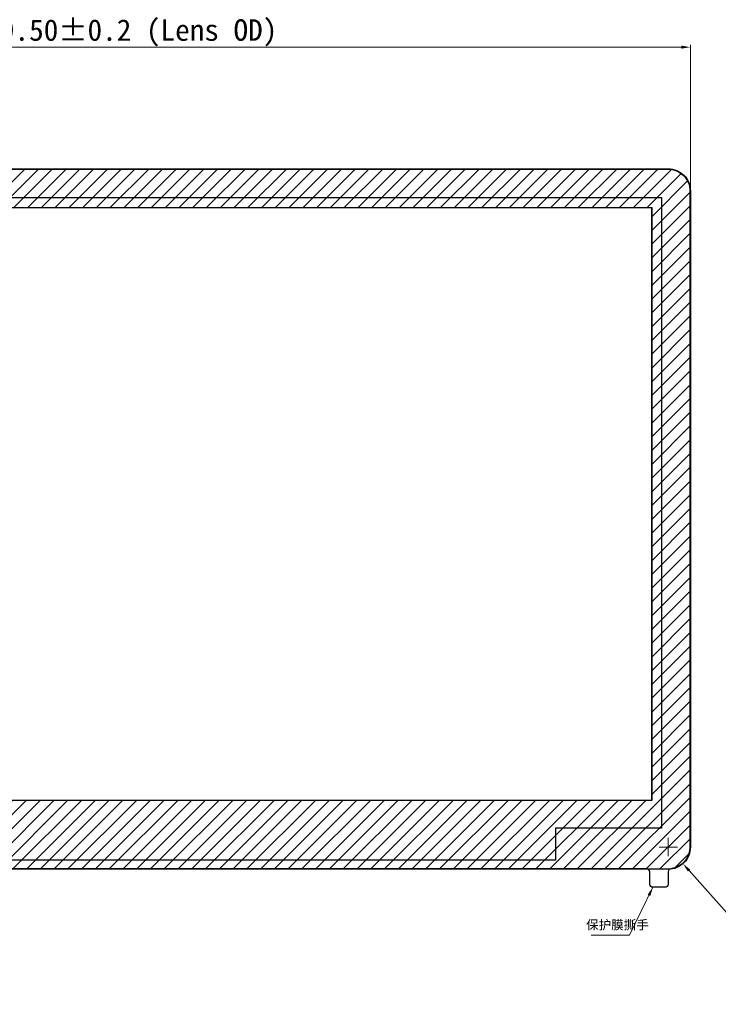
# Model space of a CAD drawing. Header units: millimetres. Extents: x 1213 to 2428, y 1034 to 1891.
# Tile 9 of 14: x 1441 to 1669, y 1374 to 1695. Entities that reach past the tile are written whole.
import ezdxf

# ---------------------------------------------------------------- set-up
doc = ezdxf.new("R2010")
doc.units = ezdxf.units.MM
doc.styles.get("Standard").update_dxf_attribs({"font": 'txt', "bigfont": 'gbcbig.shx'})
doc.styles.add('宋体', font='txt')
doc.dimstyles.new('ISO-25', dxfattribs={"dimtxt": 2.5, "dimasz": 2.5, "dimexe": 1.25, "dimexo": 0.625, "dimtad": 1, "dimtxsty": 'Standard', "dimcen": 2.5, "dimadec": 0, "dimazin": 0, "dimtfac": 1, "dimtmove": 0, "dimatfit": 3, "dimfxl": 1, "dimarcsym": 0})
doc.dimstyles.new('ISO-25$0', dxfattribs={"dimtxt": 7, "dimasz": 3, "dimexe": 0.8, "dimexo": 0.8, "dimgap": 0.2, "dimtad": 1, "dimzin": 1, "dimdsep": 46, "dimtxsty": '宋体', "dimcen": 3, "dimclrd": 256, "dimclre": 256, "dimadec": 0, "dimazin": 0, "dimtfac": 1, "dimtofl": 0, "dimtmove": 0, "dimatfit": 3, "dimfxl": 0.8, "dimtolj": 1, "dimlwd": 0, "dimlwe": 0, "dimarcsym": 0})

# ---------------------------------------------------------------- blocks, each defined once
blk = doc.blocks.new('*D15')
at = {"lineweight": 0, "transparency": 16777216}
for p, q in [((895.18, 1047.03), (895.18, 1093.94)), ((898.18, 1093.14), (1261.68, 1093.14)), ((1264.68, 1047.03), (1264.68, 1093.94))]:
    blk.add_line(p, q, dxfattribs=at)
at = {"transparency": 16777216}
for points in [[(898.18, 1093.64), (898.18, 1092.64), (895.18, 1093.14)], [(1261.68, 1093.64), (1261.68, 1092.64), (1264.68, 1093.14)]]:
    blk.add_solid(points, dxfattribs=at)
at = {"layer": 'Defpoints', "color": 0, "transparency": 16777216}
for p in [(1264.68, 1093.14), (895.18, 1046.23), (1264.68, 1046.23)]:
    blk.add_point(p, dxfattribs=at)
at = {"transparency": 16777216, "insert": (1079.93, 1097.79), "char_height": 7, "attachment_point": 5, "style": '宋体'}
blk.add_mtext('\\A1;369.50±0.2 (Lens OD)', dxfattribs=at)
blk = doc.blocks.new('1')
for points in [[(1781.17, 1522.31), (1781.17, 1532.68), (1745.4, 1532.68), (1745.4, 1738.46), (2096.06, 1738.46), (2096.06, 1532.68), (2061.48, 1532.68), (2061.48, 1522.31)], [(1748.65, 1735.21), (2092.77, 1735.21), (2092.77, 1541.74), (1748.65, 1541.74)]]:
    blk.add_lwpolyline(points, close=True)
blk = doc.blocks.new('*D34')
at = {"color": 4, "lineweight": 0, "transparency": 16777216}
for p, q in [((1254.44, 832.11), (1260.44, 832.11)), ((1257.44, 829.11), (1257.44, 835.11))]:
    blk.add_line(p, q, dxfattribs=at)
at = {"lineweight": 0, "transparency": 16777216}
blk.add_line((1303.07, 780.83), (1264.25, 824.46), dxfattribs=at)
at = {"transparency": 16777216}
blk.add_solid([(1264.62, 824.79), (1263.87, 824.13), (1262.25, 826.7)], dxfattribs=at)
at = {"layer": 'Defpoints', "color": 0, "transparency": 16777216}
for p in [(1257.44, 832.11), (1262.25, 826.7)]:
    blk.add_point(p, dxfattribs=at)
at = {"transparency": 16777216, "insert": (1294.29, 796.27), "char_height": 7, "attachment_point": 5, "rotation": 311.6609, "style": '宋体'}
blk.add_mtext('\\A1;4-R7.24', dxfattribs=at)
blk = doc.blocks.new('2')
h = blk.add_hatch()
h.set_pattern_fill('ANSI31', color=0)
h.set_pattern_definition([(45, (-340.7798, -694.407), (-2.245064, 2.245064), [])])
h.paths.add_polyline_path([(1264.681, 1046.229, 0.4142136), (1257.441, 1053.469), (902.421, 1053.469, 0.4142136), (895.181, 1046.229), (895.181, 832.109, 0.4142136), (902.421, 824.869), (1257.441, 824.869, 0.4142136), (1264.681, 832.109)])
h.paths.add_polyline_path([(1252.046, 847.299), (907.816, 847.299), (907.816, 1040.839), (1252.046, 1040.839)], flags=16)
at = {"color": 0, "linetype": 'Continuous'}
blk.add_lwpolyline([(902.421, 1053.469), (1257.441, 1053.469, -0.4142136), (1264.681, 1046.229), (1264.681, 832.109, -0.4142136), (1257.441, 824.869), (902.421, 824.869, -0.4142136), (895.181, 832.109), (895.181, 1046.229, -0.4142136)], format="xyb", close=True, dxfattribs=at)
blk.add_lwpolyline([(1252.441, 819.019, -0.4142136), (1251.441, 820.019), (1251.441, 824.019, 0.4142136), (1250.441, 825.019), (902.421, 825.019, -0.4142136), (895.331, 832.109), (895.331, 1046.229, -0.4142136), (902.421, 1053.319), (1257.441, 1053.319, -0.4142136), (1264.531, 1046.229), (1264.531, 832.109, -0.3783649), (1258.318, 825.073, 0.3783649), (1257.441, 824.081), (1257.441, 820.019, -0.4142136), (1256.441, 819.019), (1252.441, 819.019)], format="xyb", dxfattribs=at)
blk.add_lwpolyline([(907.816, 1040.839), (1252.046, 1040.839), (1252.046, 847.299), (907.816, 847.299)], close=True, dxfattribs=at)
at = {"color": 0}
blk.add_blockref('1', (-840.78, -694.407), dxfattribs=at)
at = {"color": 0, "insert": (1230.66, 808.263), "char_height": 3, "width": 28.33529, "attachment_point": 1}
blk.add_mtext('{\\fSimSun|b0|i0|c134|p2;\\C4;保护膜撕手}', dxfattribs=at)
at = {"color": 0}
dim = blk.add_linear_dim(base=(1264.681, 1093.136), p1=(895.181, 1046.229), p2=(1264.681, 1046.229), text='<> (Lens OD)', dimstyle='ISO-25$0', override={"dimgap": 0.2, "dimclrd": 256, "dimclre": 256, "dimclrt": 256, "dimtol": 1, "dimlim": 0, "dimtp": 0.2, "dimtm": 0.2}, dxfattribs=at)
dim.commit()
dim.dimension.update_dxf_attribs({"geometry": '*D15', "text_midpoint": (1079.931, 1093.136), "dimtype": 128})
dim = blk.add_radius_dim(center=(1257.441, 832.109), mpoint=(1262.254, 826.7), text='4-<>', dimstyle='ISO-25', override={"dimtxt": 7, "dimasz": 3, "dimexe": 0.8, "dimexo": 0.8, "dimgap": 0.2, "dimzin": 1, "dimdsep": 46, "dimtxsty": '宋体', "dimcen": 3, "dimclrd": 256, "dimclre": 4, "dimclrt": 256, "dimtofl": 0, "dimfxl": 0.8, "dimtolj": 1, "dimlwd": 0, "dimlwe": 0}, dxfattribs=at)
dim.commit()
dim.dimension.update_dxf_attribs({"geometry": '*D34', "text_midpoint": (1291.521, 793.806), "dimtype": 132})
blk.add_leader([(1252.468, 819.073), (1244.807, 803.431), (1232.335, 803.431)], dimstyle='ISO-25', override={"dimtxt": 7, "dimasz": 3, "dimexe": 0.8, "dimexo": 0.8, "dimgap": 0.2, "dimzin": 1, "dimdsep": 46, "dimtxsty": '宋体', "dimcen": 3, "dimclrd": 4, "dimclre": 4, "dimclrt": 4, "dimtofl": 0, "dimfxl": 0.8, "dimtolj": 1, "dimlwd": 0, "dimlwe": 0}, dxfattribs=at)

msp = doc.modelspace()

# ---------------------------------------------------------------- block references
msp.add_blockref('2', (395.41, 592.76))

doc.saveas('drawing.dxf')
